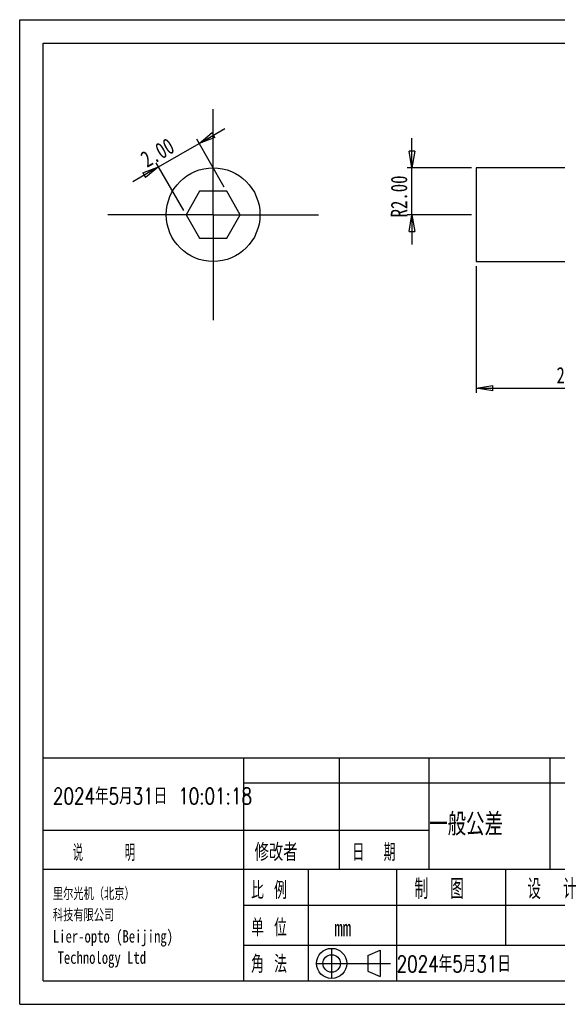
# Model space of a CAD drawing. Header units: millimetres. Extents: x 0 to 297, y 0 to 210.
# Tile 1 of 5: x 0 to 115, y 0 to 210. Entities that reach past the tile are written whole.
import ezdxf

# ---------------------------------------------------------------- set-up
doc = ezdxf.new("R2010")
doc.units = ezdxf.units.MM
doc.layers.add('图层0', color=7, linetype='Continuous', lineweight=25)
doc.styles.add('SLDTEXTSTYLE0', font='TXT', dxfattribs={"width": 0.666667, "bigfont": 'bigfont'})
doc.styles.add('SLDTEXTSTYLE1', font='TXT', dxfattribs={"width": 0.75, "bigfont": 'bigfont'})
doc.styles.add('SLDTEXTSTYLE7', font='TXT', dxfattribs={"width": 0.625, "bigfont": 'bigfont'})
doc.styles.add('SLDTEXTSTYLE8', font='TXT', dxfattribs={"width": 0.571429, "bigfont": 'bigfont'})
doc.styles.add('SLDTEXTSTYLE9', font='TXT', dxfattribs={"width": 0.75})
doc.dimstyles.new('SLDDIMSTYLE0', dxfattribs={"dimtxt": 3.5, "dimasz": 3.556, "dimexe": 0, "dimexo": 0.0625, "dimgap": 0.875, "dimtad": 1, "dimlfac": 0.2, "dimrnd": 1e-09, "dimzin": 4, "dimdsep": 46, "dimtxsty": 'SLDTEXTSTYLE9', "dimblk1": 'CLOSED', "dimblk2": 'CLOSED', "dimsah": 1, "dimcen": 0.09, "dimadec": 0, "dimazin": 1, "dimtfac": 1, "dimtmove": 0, "dimatfit": 0, "dimldrblk": 'CLOSED', "dimfxl": 0, "dimfrac": 2, "dimtolj": 1, "dimtzin": 12, "dimarcsym": 0})
doc.dimstyles.new('SLDDIMSTYLE1', dxfattribs={"dimtxt": 3.5, "dimasz": 3.556, "dimexe": 0, "dimexo": 0.0625, "dimgap": 0.875, "dimtad": 1, "dimlfac": 0.2, "dimrnd": 1e-09, "dimzin": 4, "dimdsep": 46, "dimtxsty": 'SLDTEXTSTYLE9', "dimblk1": 'CLOSED', "dimblk2": 'CLOSED', "dimsah": 1, "dimcen": 0.09, "dimadec": 0, "dimazin": 1, "dimtfac": 1, "dimtofl": 0, "dimtmove": 0, "dimatfit": 3, "dimldrblk": 'CLOSED', "dimfxl": 0, "dimfrac": 2, "dimtolj": 1, "dimtzin": 12, "dimarcsym": 0})

# ---------------------------------------------------------------- blocks, each defined once
blk = doc.blocks.new('_Closed')
at = {"color": 0, "linetype": 'ByBlock', "lineweight": -2}
for p, q in [((-1, 0.166667), (0, 0)), ((-1, 0.166667), (-1, -0.166667)), ((0, 0), (-1, -0.166667)), ((0, 0), (-1, 0))]:
    blk.add_line(p, q, dxfattribs=at)
blk = doc.blocks.new('_D')
at = {"layer": '图层0'}
for p, q in [((38.3, 183.62), (43.79, 186.8)), ((29.64, 178.62), (38.3, 183.62)), ((43.69, 174.28), (37.8, 184.49)), ((29.64, 178.62), (24.14, 175.45)), ((35.03, 169.28), (29.14, 179.49))]:
    blk.add_line(p, q, dxfattribs=at)
at = {"layer": '图层0', "xscale": 3.556, "yscale": 3.556}
for p, rotation in [((38.3, 183.62, 88), 210.0000000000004), ((29.64, 178.62, 88), 30.0000000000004)]:
    blk.add_blockref('_Closed', p, dxfattribs=dict(at, rotation=rotation))
at = {"layer": '图层0', "insert": (25.44, 181.41), "char_height": 3.5, "attachment_point": 1, "rotation": 30, "style": 'SLDTEXTSTYLE9'}
blk.add_mtext('2.00', dxfattribs=at)
blk = doc.blocks.new('SW_CENTERMARKSYMBOL_0')
at = {"layer": '图层0', "color": 0}
for p, q in [((0, 12.5), (0, 22.5)), ((0, 0), (0, 12.5)), ((-12.5, 0), (-22.5, 0)), ((0, 0), (-12.5, 0)), ((0, 0), (0, -12.5)), ((0, 0), (12.5, 0)), ((12.5, 0), (22.5, 0)), ((0, -12.5), (0, -22.5))]:
    blk.add_line(p, q, dxfattribs=at)
blk = doc.blocks.new('_D_1')
at = {"layer": '图层0'}
for p, q in [((83.74, 178.41), (83.74, 184.76)), ((96.48, 178.41), (82.74, 178.41)), ((83.74, 168.41), (83.74, 178.41)), ((96.48, 168.41), (82.74, 168.41)), ((83.74, 168.41), (83.74, 162.06))]:
    blk.add_line(p, q, dxfattribs=at)
at = {"layer": '图层0', "xscale": 3.556, "yscale": 3.556}
for p, rotation in [((83.74, 178.41, 0.5), 270.0000000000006), ((83.74, 168.41, 0.5), 90.0000000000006)]:
    blk.add_blockref('_Closed', p, dxfattribs=dict(at, rotation=rotation))
at = {"layer": '图层0', "insert": (79.23, 167.84), "char_height": 3.5, "attachment_point": 1, "rotation": 90, "style": 'SLDTEXTSTYLE9'}
blk.add_mtext('R2.00', dxfattribs=at)
blk = doc.blocks.new('_D_6')
at = {"layer": '图层0'}
for p, q in [((197.48, 158.41), (197.48, 130.41)), ((97.48, 157.41), (97.48, 130.41)), ((97.48, 131.41), (197.48, 131.41))]:
    blk.add_line(p, q, dxfattribs=at)
at = {"layer": '图层0', "xscale": 3.556, "yscale": 3.556, "rotation": 180.0000000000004}
blk.add_blockref('_Closed', (97.48, 131.41), dxfattribs=at)
at = {"layer": '图层0', "xscale": 3.556, "yscale": 3.556}
blk.add_blockref('_Closed', (197.48, 131.41), dxfattribs=at)
at = {"layer": '图层0', "insert": (114.6, 135.92), "char_height": 3.5, "attachment_point": 1, "style": 'SLDTEXTSTYLE9'}
blk.add_mtext('20.00', dxfattribs=at)

msp = doc.modelspace()

# ---------------------------------------------------------------- linework, layer by layer
at = {"color": 7, "linetype": 'Continuous', "lineweight": 25}
for p, q in [((136.759, 178.413), (97.481, 178.413)), ((97.481, 178.413), (97.481, 158.413)), ((38.417, 173.413), (35.53, 168.413)), ((44.191, 173.413), (38.417, 173.413)), ((47.077, 168.413), (44.191, 173.413)), ((35.53, 168.413), (38.417, 163.413)), ((44.191, 163.413), (47.077, 168.413)), ((38.417, 163.413), (44.191, 163.413)), ((97.481, 158.413), (135.172, 158.413))]:
    msp.add_line(p, q, dxfattribs=at)
msp.add_circle((41.304, 168.413), 10, dxfattribs=at)
at = {"layer": '图层0'}
for p, q in [((0, 0), (0, 210)), ((0, 210), (297, 210)), ((5, 4.983), (5, 204.983)), ((5, 204.983), (292, 204.983)), ((113.177, 52.5), (113.177, 28.741)), ((292, 52.5), (5, 52.5)), ((47.757, 52.5), (47.757, 4.983)), ((68.192, 52.5), (68.192, 28.741)), ((87.378, 52.5), (87.378, 28.741)), ((47.757, 47.207), (221.353, 47.207)), ((5, 37.142), (47.757, 37.142)), ((47.757, 37.142), (87.378, 37.142)), ((221.353, 28.741), (5, 28.741)), ((61.596, 28.741), (61.596, 4.983)), ((80.467, 28.741), (80.467, 4.983)), ((103.741, 28.741), (103.741, 12.61)), ((221.353, 21.063), (47.757, 21.063)), ((47.757, 12.61), (198, 12.61)), ((66.603, 11.936), (66.603, 5.501)), ((74.36, 10.385), (76.988, 11.539)), ((76.988, 11.539), (76.988, 5.898)), ((63.386, 8.719), (79.167, 8.719)), ((74.36, 10.385), (74.36, 7.052)), ((5, 4.983), (292, 4.983)), ((0, 0), (297, 0))]:
    msp.add_line(p, q, dxfattribs=at)
at = {"layer": '图层0', "color": 7, "linetype": 'Continuous', "lineweight": 25}
msp.add_line((74.36, 7.052), (76.988, 5.898), dxfattribs=at)
at = {"layer": '图层0'}
for radius in [3.218, 1.867]:
    msp.add_circle((66.603, 8.719), radius, dxfattribs=at)

# ---------------------------------------------------------------- block references
msp.add_blockref('SW_CENTERMARKSYMBOL_0', (41.304, 168.413), dxfattribs=at)

# ---------------------------------------------------------------- texts
at = {"layer": '图层0', "attachment_point": 1}
for s, insert, char_height, style in [('2024年5月31日 10:01:18', (7.093, 46.153), 3.5, 'SLDTEXTSTYLE1'), ('一般公差', (87.447, 40.788), 4.7625, 'SLDTEXTSTYLE1'), ('说     明', (11.326, 34.076), 3.5, 'SLDTEXTSTYLE8'), ('修改者', (50.147, 34.275), 3.7042, 'SLDTEXTSTYLE1'), ('日  期', (71.016, 34.275), 3.7042, 'SLDTEXTSTYLE7'), ('里尔光机（北京）', (7.093, 24.869), 2.6458, 'SLDTEXTSTYLE1'), ('比 例', (49.417, 26.17), 3.7042, 'SLDTEXTSTYLE0'), ('制  图', (84.297, 26.696), 4.2333, 'SLDTEXTSTYLE7'), ('设  计', (108.378, 26.696), 4.2333, 'SLDTEXTSTYLE7'), ('科技有限公司', (7.093, 20.341), 2.6458, 'SLDTEXTSTYLE1'), ('单 位', (49.417, 18.22), 3.7042, 'SLDTEXTSTYLE0'), ('mm', (67.175, 18.022), 3.5, 'SLDTEXTSTYLE9'), ('Lier-opto (Beijing)', (7.093, 15.813), 2.64583, 'SLDTEXTSTYLE9'), ('Technology Ltd', (8.085, 11.285), 2.64583, 'SLDTEXTSTYLE9'), ('角 法', (49.417, 10.418), 3.7042, 'SLDTEXTSTYLE0'), ('2024年5月31日', (80.467, 10.363), 3.5, 'SLDTEXTSTYLE1')]:
    msp.add_mtext(s, dxfattribs=dict(at, insert=insert, char_height=char_height, style=style))

# ---------------------------------------------------------------- dimensions: what is measured, and where the dimension line sits
at = {"layer": '图层0'}
dim = msp.add_linear_dim(base=(36.906, 186.03), p1=(35.53, 168.413), p2=(44.191, 173.413), angle=30, dimstyle='SLDDIMSTYLE0', dxfattribs=at)
dim.commit()
dim.dimension.update_dxf_attribs({"geometry": '_D', "text_midpoint": (30.226, 182.173), "dimtype": 160})
dim = msp.add_linear_dim(base=(83.738, 178.413), p1=(97.481, 168.413), p2=(97.481, 178.413), angle=90, text='R<>', dimstyle='SLDDIMSTYLE0', dxfattribs=at)
dim.commit()
dim.dimension.update_dxf_attribs({"geometry": '_D_1', "text_midpoint": (83.738, 173.784), "dimtype": 160})
dim = msp.add_linear_dim(base=(197.481, 131.41), p1=(97.481, 158.413), p2=(197.481, 159.413), dimstyle='SLDDIMSTYLE1', dxfattribs=at)
dim.commit()
dim.dimension.update_dxf_attribs({"geometry": '_D_6', "text_midpoint": (120.419, 131.41), "dimtype": 160})

doc.saveas('drawing.dxf')
